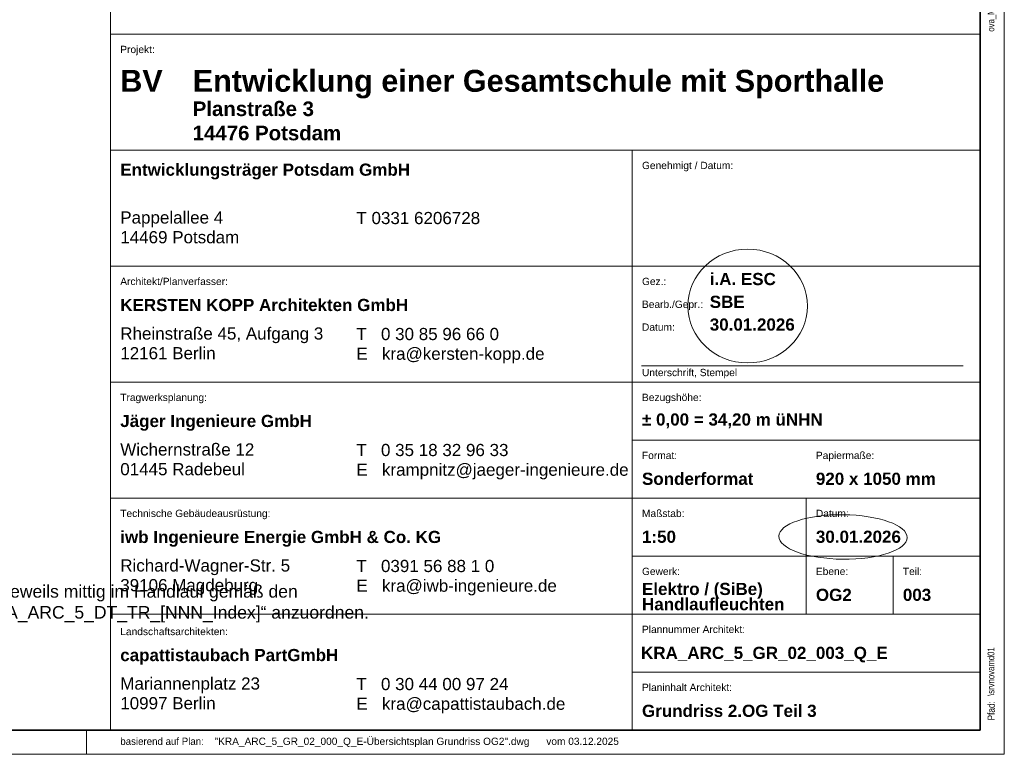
# Model space of a CAD drawing. Extents: x -620 to 300, y 62 to 1112.
# Tile 117 of 200: x 97 to 300, y 62 to 214. Entities that reach past the tile are written whole.
import ezdxf
from ezdxf.lldxf.tags import DXFTag

# ---------------------------------------------------------------- set-up
doc = ezdxf.new("R2010")
doc.units = 0
doc.layers.add('00_E_ST_Handlaufleuchte_Bem', color=7, linetype='Continuous', lineweight=5, true_color=0x7d7d00)
for name, color, linetype, lineweight in [('iwb_Plankopf Linie', 7, 'Continuous', 13), ('iwb_Plankopf Rahmen', 7, 'Continuous', 35), ('iwb_Plankopf Text', 7, 'Continuous', 18)]:
    doc.layers.add(name, color=color, linetype=linetype, lineweight=lineweight)
doc.layers.add('X_Geometrie', color=3, linetype='Continuous', lineweight=13, true_color=0x00ff00, plot=False)
doc.styles.add('Arial Narrow', font='ARIALN.TTF')
doc.styles.add('Plankopf', font='arial.ttf')
doc.styles.get("Standard").update_dxf_attribs({"font": 'ARIALN.TTF'})
tags = doc.linetypes.add('Punkte_Nova', pattern=[4.8, 0.4, 0.2, -4, 0.2]).pattern_tags.tags
tags[10:11] = [DXFTag(74, 4), DXFTag(75, 0), DXFTag(340, '0'), DXFTag(46, 0.0), DXFTag(50, 0.0), DXFTag(44, 0.0), DXFTag(45, 0.0)]
tags[8:9] = [DXFTag(74, 4), DXFTag(75, 0), DXFTag(340, '0'), DXFTag(46, 0.0), DXFTag(50, 0.0), DXFTag(44, 0.0), DXFTag(45, 0.0)]
tags[6:7] = [DXFTag(74, 4), DXFTag(75, 0), DXFTag(340, '0'), DXFTag(46, 0.0), DXFTag(50, 0.0), DXFTag(44, 0.0), DXFTag(45, 0.0)]
tags[4:5] = [DXFTag(74, 4), DXFTag(75, 0), DXFTag(340, '0'), DXFTag(46, 0.0), DXFTag(50, 0.0), DXFTag(44, 0.0), DXFTag(45, 0.0)]

msp = doc.modelspace()

# ---------------------------------------------------------------- linework, layer by layer
at = {"layer": 'iwb_Plankopf Linie', "lineweight": 18, "ltscale": 0.18}
msp.add_line((115.35, 359.43), (115.35, 67.43), dxfattribs=at)
at = {"layer": 'iwb_Plankopf Linie', "ltscale": 0.13}
for p, q in [((295.35, 67.43), (295.35, 359.43)), ((115.35, 211.43), (295.35, 211.43)), ((115.35, 187.43), (295.35, 187.43)), ((223.35, 187.43), (223.35, 67.43)), ((115.35, 163.43), (295.35, 163.43)), ((115.35, 139.43), (295.35, 139.43)), ((223.35, 127.43), (295.35, 127.43)), ((115.35, 115.43), (295.35, 115.43)), ((259.35, 91.43), (259.35, 115.43)), ((223.35, 103.43), (295.35, 103.43)), ((277.35, 91.43), (277.35, 103.43)), ((115.35, 91.43), (295.35, 91.43)), ((223.35, 79.43), (295.35, 79.43)), ((115.35, 67.43), (295.35, 67.43))]:
    msp.add_line(p, q, dxfattribs=at)
at = {"layer": 'iwb_Plankopf Rahmen', "ltscale": 0.35}
for p, q in [((295.35, 359.43), (295.35, 67.43)), ((295.35, 91.43), (295.35, 79.43))]:
    msp.add_line(p, q, dxfattribs=at)
at = {"layer": 'iwb_Plankopf Rahmen', "color": 8, "lineweight": 5, "ltscale": 0.13, "true_color": 0x808080}
msp.add_line((110.35, 62.43), (110.35, 67.43), dxfattribs=at)
at = {"layer": 'iwb_Plankopf Rahmen', "color": 8, "lineweight": 13, "ltscale": 0.13, "true_color": 0x808080}
msp.add_lwpolyline([(300.35, 62.43), (-619.65, 62.43), (-619.65, 1112.43), (300.35, 1112.43), (300.35, 62.43)], close=True, dxfattribs=at)
at = {"layer": 'iwb_Plankopf Rahmen', "ltscale": 0.35}
msp.add_lwpolyline([(-599.65, 67.43), (-599.65, 1107.43), (295.35, 1107.43), (295.35, 67.43), (-599.65, 67.43)], close=True, dxfattribs=at)
at = {"layer": 'iwb_Plankopf Text', "linetype": 'Punkte_Nova', "ltscale": 0.18}
msp.add_line((291.87, 142.79), (225.23, 142.79), dxfattribs=at)
at = {"layer": 'X_Geometrie', "color": 6, "ltscale": 0.13, "true_color": 0xff00ff}
for centre, major_axis, ratio in [((247.23, 155.19), (12.38, 0), 0.95122), ((266.96, 107.41), (13.29, -0.14), 0.346583)]:
    msp.add_ellipse(centre, major_axis=major_axis, ratio=ratio, dxfattribs=at)

# ---------------------------------------------------------------- texts
at = {"layer": '00_E_ST_Handlaufleuchte_Bem', "ltscale": 0.13, "char_height": 2.6, "attachment_point": 1}
for s, insert in [('{\\fArial;Handlaufleuchten sind jeweils mittig im Handlauf gemäß den }', (56.79, 97.45)), ('{\\fArial;Architektur-Details „KRA_ARC_5_DT_TR_[NNN_Index]“ anzuordnen.}', (56.79, 93.11))]:
    msp.add_mtext(s, dxfattribs=dict(at, insert=insert))
at = {"layer": 'iwb_Plankopf Text', "ltscale": 0.18, "insert": (296.89, 74.51), "char_height": 1.4, "attachment_point": 1, "rotation": 90, "line_spacing_factor": 1.002}
msp.add_mtext('{\\fArial Narrow;\\\\srvnovamd01\\Nova_MD\\TGA\\60202 Pro Potsdam\\04 NB GES Krampnitz\\09 NOVA\\60202-04_AP_NB GES Krampnitz\\TGA\\Elektro\\ELT_Grundrisse\\E_2OG_BEL-Terrassen.n4m009KRA_BEL_5_GR_02_003_P_A}', dxfattribs=at)
at = {"layer": 'iwb_Plankopf Text', "ltscale": 0.18, "attachment_point": 1, "style": 'Plankopf'}
for s, insert, char_height, line_spacing_factor in [('Projekt:', (117.35, 209.04), 1.51, 0.970891), ('\\fArial|b1|i0|c0|p34;BV', (117.35, 204.06), 4.531, 0.996218), ('\\fArial|b1|i0|c0|p34;Entwicklungsträger Potsdam GmbH', (117.35, 184.67), 2.5172, 0.996218), ('Genehmigt / Datum:', (225.35, 185.04), 1.5105, 0.970891), ('Pappelallee 4\\P14469 Potsdam', (117.35, 174.77), 2.5172, 0.970891), ('T 0331 6206728', (166.24, 174.66), 2.5172, 0.970891), ('Architekt/Planverfasser:', (117.35, 161.04), 1.5105, 0.970891), ('Gez.:', (225.35, 161.04), 1.51, 0.970891), ('\\fArial|b1|i0|c0|p34;KERSTEN KOPP Architekten GmbH', (117.35, 156.67), 2.5172, 0.996218), ('Bearb./Gepr.:', (225.35, 156.31), 1.5105, 0.970891), ('Rheinstraße 45, Aufgang 3\\P12161 Berlin', (117.35, 150.77), 2.5172, 0.970891), ('Datum:', (225.35, 151.59), 1.51, 0.970891), ('T   0 30 85 96 66 0\\PE   kra@kersten-kopp.de', (166.24, 150.66), 2.5172, 0.970891), ('Unterschrift, Stempel', (225.35, 142.19), 1.5105, 0.970891), ('Tragwerksplanung:', (117.35, 137.04), 1.5105, 0.970891), ('Bezugshöhe:', (225.35, 137.04), 1.5105, 0.970891), ('\\fArial|b1|i0|c0|p34;Jäger Ingenieure GmbH', (117.35, 132.67), 2.5172, 0.996218), ('Wichernstraße 12\\P01445 Radebeul', (117.35, 126.77), 2.5172, 0.970891), ('T   0 35 18 32 96 33\\PE   krampnitz@jaeger-ingenieure.de', (166.24, 126.66), 2.5172, 0.970891), ('Format:', (225.35, 125.04), 1.51, 0.970891), ('Papiermaße:', (261.35, 125.04), 1.5105, 0.970891), ('Technische Gebäudeausrüstung:', (117.35, 113.04), 1.5105, 0.970891), ('Maßstab:', (225.35, 113.04), 1.51, 0.970891), ('Datum:', (261.35, 113.04), 1.51, 0.970891), ('\\fArial|b1|i0|c0|p34;iwb Ingenieure Energie GmbH & Co. KG', (117.35, 108.67), 2.5172, 0.996218), ('Richard-Wagner-Str. 5\\P39106 Magdeburg', (117.35, 102.77), 2.5172, 0.970891), ('T   0391 56 88 1 0\\PE   kra@iwb-ingenieure.de', (166.24, 102.66), 2.5172, 0.970891), ('Gewerk:', (225.35, 101.04), 1.51, 0.970891), ('Ebene:', (261.35, 101.04), 1.51, 0.970891), ('Teil:', (279.35, 101.04), 1.51, 0.970891), ('Landschaftsarchitekten:', (117.35, 88.6), 1.5105, 0.970891), ('Plannummer Architekt:', (225.35, 89.04), 1.5105, 0.970891), ('\\fArial|b1|i0|c0|p34;capattistaubach PartGmbH', (117.35, 84.23), 2.5172, 0.996218), ('Mariannenplatz 23\\P10997 Berlin', (117.35, 78.34), 2.5172, 0.970891), ('T   0 30 44 00 97 24\\PE   kra@capattistaubach.de', (166.24, 78.23), 2.5172, 0.970891), ('Planinhalt Architekt:', (225.35, 77.04), 1.5105, 0.970891)]:
    msp.add_mtext(s, dxfattribs=dict(at, insert=insert, char_height=char_height, line_spacing_factor=line_spacing_factor))
at = {"layer": 'iwb_Plankopf Text', "ltscale": 0.18, "style": 'Plankopf'}
for s, insert, char_height, width, attachment_point, line_spacing_factor in [('\\fArial|b1|i0|c0|p34;Entwicklung einer Gesamtschule mit Sporthalle', (132.35, 204.06), 4.531, 161.2025, 1, 0.996218), ('\\fArial|b1|i0|c0|p34;Planstraße 3\\P14476 Potsdam', (132.35, 197.52), 3.0207, 88.9953, 1, 0.996218), ('\\fArial|b1|i0|c0|p34;i.A. ESC', (239.38, 160.76), 2.5172, 67.9984, 4, 0.996218), ('\\fArial|b1|i0|c0|p34;SBE', (239.38, 156.04), 2.5172, 67.9984, 4, 0.996218), ('\\fArial|b1|i0|c0|p34;30.01.2026', (239.38, 151.34), 2.5172, 67.9984, 4, 0.996218), ('\\fArial|b1|i0|c0|p34;± 0,00 = 34,20 m üNHN', (225.35, 131.43), 2.5172, 67.9984, 4, 0.996218), ('\\fArial|b1|i0|c0|p34;Sonderformat', (225.35, 119.43), 2.5172, 31.9966, 4, 0.996218), ('\\fArial|b1|i0|c0|p34;920 x 1050 mm', (261.35, 119.43), 2.5172, 31.9966, 4, 0.996218), ('\\fArial|b1|i0|c0|p34;1:50', (225.35, 107.43), 2.5172, 67.9984, 4, 0.996218), ('\\fArial|b1|i0|c0|p34;30.01.2026', (261.35, 107.43), 2.5172, 67.9984, 4, 0.996218), ('\\fArial|b1|i0|c0|p34;Elektro / (SiBe)\\PHandlaufleuchten', (225.35, 95.06), 2.5172, 67.9984, 4, 0.75), ('\\fArial|b1|i0|c0|p34;OG2', (261.35, 95.41), 2.5172, 7.9992, 4, 0.996218), ('\\fArial|b1|i0|c0|p34;003', (279.35, 95.41), 2.5172, 7.9992, 4, 0.996218), ('\\fArial|b1|i0|c0|p34;Grundriss 2.OG Teil 3', (225.35, 71.41), 2.5172, 67.9984, 4, 0.996218)]:
    msp.add_mtext(s, dxfattribs=dict(at, insert=insert, char_height=char_height, width=width, attachment_point=attachment_point, line_spacing_factor=line_spacing_factor))
at = {"layer": 'iwb_Plankopf Text', "ltscale": 0.18, "insert": (225.15, 84.68), "char_height": 2.52, "attachment_point": 1, "line_spacing_factor": 1.002}
msp.add_mtext('{\\fArial|b1|i0;KRA_ARC_5_GR_02_003_Q_E}', dxfattribs=at)
at = {"layer": 'iwb_Plankopf Text', "ltscale": 0.18, "insert": (296.89, 69.43), "char_height": 1.5, "attachment_point": 1, "rotation": 90, "style": 'Arial Narrow'}
msp.add_mtext('\\A1;{Pfad:}', dxfattribs=at)
at = {"layer": 'iwb_Plankopf Text', "ltscale": 0.18, "char_height": 1.5, "attachment_point": 1, "style": 'Plankopf'}
for s, insert in [('\\A1;{\\fFranklin Gothic Book|b0|i0|c0|p34;basierend auf Plan\\fArial Narrow|b0|i0|c0|p34;: }', (117.36, 65.87)), ('\\A1;{"KRA_ARC_5_GR_02_000_Q_E-Übersichtsplan Grundriss OG2".dwg      vom 03.12.2025\\fArial Narrow|b0|i0|c0|p34;\\P\\P}', (136.86, 65.87))]:
    msp.add_mtext(s, dxfattribs=dict(at, insert=insert))

doc.saveas('drawing.dxf')
